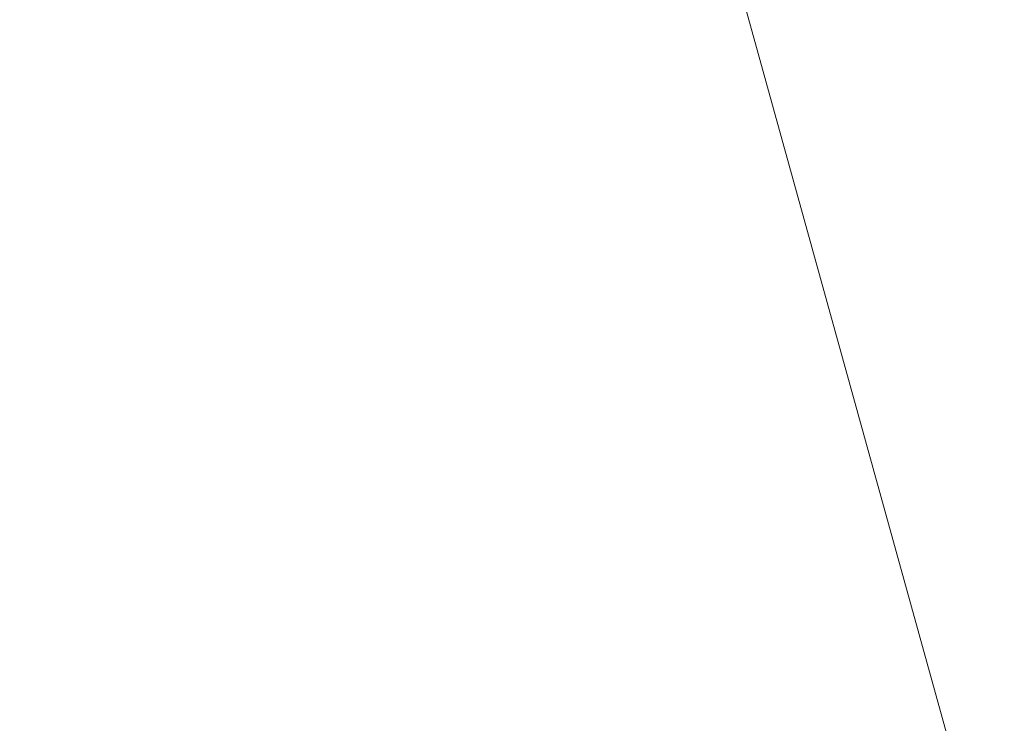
# Model space of a CAD drawing. Header units: millimetres. Extents: x -6861 to -4773, y 84 to 6892.
# Tile 83 of 108: x -6109.8653 to -6109.8008, y 6630.3156 to 6630.3617. Entities that reach past the tile are written whole.
import ezdxf

# ---------------------------------------------------------------- set-up
doc = ezdxf.new("R2010")
doc.units = ezdxf.units.MM
doc.layers.add('E-LITE-EQPM', color=7, linetype='Continuous', lineweight=20)

# ---------------------------------------------------------------- blocks, each defined once
blk = doc.blocks.new('01 PODIUM EMPOTRADO CON MARCO 1_glb - PODIUM EMPOTRADO CON MARCO 3_dwg_NS-2254 ÍßÁ_1_5Ð_$$_É_îAÔO-V2-Planta_PDF')
at = {"lineweight": 9}
blk.add_line((-0.75, -4.935765), (-0.75, -5.700962), dxfattribs=at)
blk = doc.blocks.new('01 PODIUM EMPOTRADO CON MARCO 1_glb - 01 PODIUM EMPOTRADO CON MARCO 1-665813-Planta_PDF')
at = {"extrusion": (0, 0, -1), "zscale": -0.9999999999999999, "rotation": 164.4887155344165}
blk.add_blockref('01 PODIUM EMPOTRADO CON MARCO 1_glb - PODIUM EMPOTRADO CON MARCO 3_dwg_NS-2254 ÍßÁ_1_5Ð_$$_É_îAÔO-V2-Planta_PDF', (3232.686478, 6625.241215), dxfattribs=at)
blk = doc.blocks.new('01 PODIUM EMPOTRADO CON MARCO 1_glb - 01 PODIUM EMPOTRADO CON MARCO 1-V3-Planta_PDF')
at = {"extrusion": (0, 0, -1), "zscale": -0.9999999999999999, "rotation": 164.4887155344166}
blk.add_blockref('01 PODIUM EMPOTRADO CON MARCO 1_glb - PODIUM EMPOTRADO CON MARCO 3_dwg_NS-2254 ÍßÁ_1_5Ð_$$_É_îAÔO-V2-Planta_PDF', (3232.686478, 6625.241215), dxfattribs=at)

msp = doc.modelspace()

# ---------------------------------------------------------------- block references
at = {"layer": 'E-LITE-EQPM'}
for name in ['01 PODIUM EMPOTRADO CON MARCO 1_glb - 01 PODIUM EMPOTRADO CON MARCO 1-665813-Planta_PDF', '01 PODIUM EMPOTRADO CON MARCO 1_glb - 01 PODIUM EMPOTRADO CON MARCO 1-V3-Planta_PDF']:
    msp.add_blockref(name, (-2874.931544, 0), dxfattribs=at)

doc.saveas('drawing.dxf')
